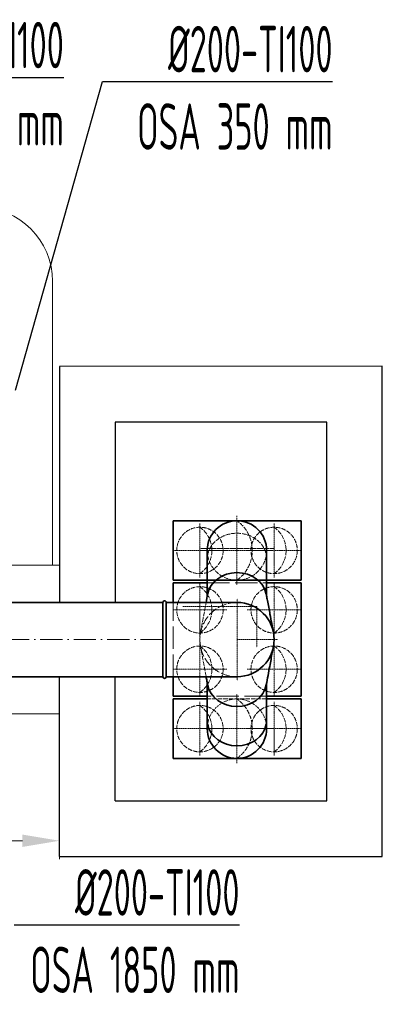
# Model space of a CAD drawing. Header units: millimetres. Extents: x -118717 to 8962, y 22910 to 145283.
# Tile 158 of 193: x -47386 to -46408, y 108843 to 111495. Entities that reach past the tile are written whole.
import ezdxf

# ---------------------------------------------------------------- set-up
doc = ezdxf.new("R2010")
doc.units = ezdxf.units.MM
for name, pattern in [('ACAD_ISO02W100', [15, 12, -3]), ('ACAD_ISO10W100', [18, 12, -3, 0, -3]), ('phl_thick', [0])]:
    doc.linetypes.add(name, pattern=pattern)
for name, color, linetype, lineweight in [('VZT_01 SUP (PŘÍVOD) - OBRYS', 5, 'Continuous', 35), ('VZT_02 SUP (PŘÍVOD) - OSA', 5, 'ACAD_ISO10W100', 5), ('VZT_04 SUP (PŘÍVOD) - SKRYTÉ', 5, 'ACAD_ISO02W100', 5), ('VZT_06 ETA (ODVOD) - OSA', 6, 'ACAD_ISO10W100', 5), ('VZT_08 ETA (ODVOD) - SKRYTÉ', 6, 'ACAD_ISO02W100', 5), ('VZT_0B ETA (ODVOD)', 6, 'Continuous', 35), ('VZT_50 POPIS - OBECNE', 7, 'Continuous', 13), ('VZT_60_KOTY - DIMENZE', 7, 'Continuous', 5), ('VZT_IZOLACE - TEPELNÁ', 6, 'IZOLACE TEPELNA', 13)]:
    doc.layers.add(name, color=color, linetype=linetype, lineweight=lineweight)
doc.layers.add('VZT_03 SUP (PŘÍVOD) - NETISK', color=8, linetype='ACAD_ISO02W100', lineweight=5, plot=False)
doc.layers.add('VZT_07 ETA (ODVOD) - NETISK', color=8, linetype='ACAD_ISO02W100', lineweight=5, plot=False)
doc.styles.add('EVORA_125', font='isocp.shx', dxfattribs={"width": 0.6, "height": 125})
doc.styles.get("Standard").update_dxf_attribs({"font": 'arial.ttf'})
doc.linetypes.add('IZOLACE TEPELNA', pattern='A,12.7,-1.5,["T",Standard,S=2.54,R=0,X=0,Y=-1.27],-3', length=17.2)

msp = doc.modelspace()

# ---------------------------------------------------------------- linework, layer by layer
for p, q in [((-46408.3, 110561.5), (-47278.2, 110561)), ((-47278.2, 110561), (-47278.2, 109925.5)), ((-46408.2, 109241), (-46408.3, 110561.5)), ((-46558.2, 110411), (-47128.2, 110411)), ((-47128.2, 110411), (-47128.2, 109925.5)), ((-46558.2, 109391), (-46558.2, 110411)), ((-47278.2, 109241), (-47278.2, 109725.5)), ((-47128.2, 109391), (-47128.2, 109725.5)), ((-47128.2, 109391), (-46558.2, 109391)), ((-47278.2, 109241), (-46408.2, 109241))]:
    msp.add_line(p, q)
at = {"layer": 'VZT_01 SUP (PŘÍVOD) - OBRYS'}
for p, q in [((-46972.3, 109985.5), (-46972.3, 110145.5)), ((-46972.3, 110145.5), (-46899.8, 110145.5)), ((-46899.8, 110145.5), (-46699.8, 110145.5)), ((-46699.8, 110145.5), (-46627.3, 110145.5)), ((-46627.3, 110145.5), (-46627.3, 109985.5)), ((-46880, 110065.5), (-46880, 109942.1)), ((-46720, 110065.5), (-46720, 109942.1)), ((-46899.8, 109985.5), (-46972.3, 109985.5)), ((-46699.9, 109985.5), (-46899.8, 109985.5)), ((-46627.3, 109985.5), (-46699.9, 109985.5)), ((-46999.8, 109925.5), (-46999.8, 109725.5)), ((-46990.8, 109925.5), (-46799.8, 109925.5)), ((-46990.8, 109925.5), (-46990.8, 109725.5)), ((-46990.8, 109925.5), (-46799.8, 109925.5)), ((-46990.8, 109925.5), (-46990.8, 109725.5)), ((-46990.8, 109725.5), (-46799.8, 109725.5)), ((-46990.8, 109725.5), (-46799.8, 109725.5)), ((-46880, 109709), (-46880, 109585.5)), ((-46720, 109709), (-46720, 109585.5)), ((-46880, 109665.5), (-46972.3, 109665.5)), ((-46972.3, 109665.5), (-46972.3, 109505.5)), ((-46627.3, 109665.5), (-46720, 109665.5)), ((-46627.3, 109505.5), (-46627.3, 109665.5)), ((-46972.3, 109505.5), (-46627.3, 109505.5))]:
    msp.add_line(p, q, dxfattribs=at)
for points in [[(-48728.9, 109925.5), (-46999.8, 109925.5)], [(-48728.9, 109725.5), (-46999.8, 109725.5)]]:
    msp.add_lwpolyline(points, dxfattribs=at)
for centre, radius, start, end in [((-46800, 110065.5), 80, 0, 180), ((-46995.3, 109925.5), 4.5, 0, 180), ((-46799.8, 109825.4), 100, 270, 90), ((-46995.3, 109725.5), 4.5, 180, 0), ((-46800, 109585.5), 80, 180, 0)]:
    msp.add_arc(centre, radius, start, end, dxfattribs=at)
at = {"layer": 'VZT_01 SUP (PŘÍVOD) - OBRYS', "extrusion": (2.6306e-16, -4.89496e-17, -1)}
msp.add_ellipse((-46800, 109936.5), major_axis=(-80, 0), ratio=0.866025, start_param=0.159775, end_param=2.981818, dxfattribs=at)
at = {"layer": 'VZT_01 SUP (PŘÍVOD) - OBRYS'}
for centre in [(-46800, 109714.5), (-46800, 109608.4)]:
    msp.add_ellipse(centre, major_axis=(-80, 0), ratio=0.866025, start_param=0.159775, end_param=2.981818, dxfattribs=at)
msp.add_open_spline([(-46883.1, 109925.5), (-46881.7, 109932.9), (-46880.4, 109940.2), (-46879, 109947.6)], degree=3, dxfattribs=at)
for points, knots in [([(-46721, 109947.6), (-46720.8, 109946.2), (-46720.5, 109944.8), (-46719.5, 109939.3), (-46718.7, 109935.2), (-46715.6, 109918.6), (-46713.3, 109906.2), (-46707.9, 109877.2), (-46704.8, 109860.5), (-46701.7, 109843.9)], [0, 0, 0, 0, 10, 10, 40, 40, 130.000005, 130.000005, 250.589308, 250.589308, 250.589308, 250.589308]), ([(-46701.7, 109807.2), (-46702, 109805.8), (-46702.2, 109804.4), (-46703.3, 109798.9), (-46704, 109794.8), (-46707.1, 109778.2), (-46709.4, 109765.8), (-46714.8, 109736.7), (-46717.9, 109720.1), (-46721, 109703.5)], [0, 0, 0, 0, 10, 10, 40, 40, 130.000003, 130.000003, 250.589306, 250.589306, 250.589306, 250.589306]), ([(-46879, 109703.5), (-46879.2, 109704.9), (-46879.5, 109706.3), (-46880.5, 109711.8), (-46881.3, 109715.9), (-46882.4, 109721.9), (-46882.8, 109723.7), (-46883.1, 109725.5)], [0, 0, 0, 0, 10, 10, 40, 40, 53.321196, 53.321196, 53.321196, 53.321196])]:
    msp.add_open_spline(points, degree=3, knots=knots, dxfattribs=at)
at = {"layer": 'VZT_02 SUP (PŘÍVOD) - OSA', "ltscale": 0.3}
for p, q in [((-46800, 110158.3), (-46800, 110065.5)), ((-46899.8, 110138), (-46899.8, 110065.5)), ((-46699.8, 110138), (-46699.8, 110065.5)), ((-46972.3, 110065.5), (-46899.8, 110065.5)), ((-46899.8, 110065.5), (-46899.8, 109993)), ((-46827.3, 110065.5), (-46899.8, 110065.5)), ((-46827.3, 110065.5), (-46899.8, 110065.5)), ((-46899.8, 110065.5), (-46899.8, 109993)), ((-46892.8, 110065.5), (-46800, 110065.5)), ((-46800, 110065.5), (-46800, 109972.7)), ((-46707.2, 110065.5), (-46800, 110065.5)), ((-46772.3, 110065.5), (-46699.8, 110065.5)), ((-46699.8, 110065.5), (-46699.8, 109993)), ((-46627.3, 110065.5), (-46699.8, 110065.5)), ((-46799.8, 109825.5), (-46799.8, 109935.5)), ((-46799.8, 109825.5), (-46799.8, 109935.5)), ((-46946.3, 109914.9), (-46746.3, 109914.9)), ((-46746.3, 109914.9), (-46746.3, 109804.9)), ((-46799.8, 109825.5), (-46689.8, 109825.5)), ((-46799.8, 109825.5), (-46799.8, 109715.5)), ((-46799.8, 109825.5), (-46689.8, 109825.5)), ((-46800, 109585.5), (-46800, 109678.3)), ((-46899.8, 109585.5), (-46899.8, 109658)), ((-46699.8, 109585.5), (-46699.8, 109658)), ((-46699.8, 109585.5), (-46699.8, 109658)), ((-46972.3, 109585.5), (-46899.8, 109585.5)), ((-46899.8, 109513), (-46899.8, 109585.5)), ((-46827.3, 109585.5), (-46899.8, 109585.5)), ((-46827.3, 109585.5), (-46899.8, 109585.5)), ((-46899.8, 109513), (-46899.8, 109585.5)), ((-46892.8, 109585.5), (-46800, 109585.5)), ((-46800, 109492.7), (-46800, 109585.5)), ((-46707.2, 109585.5), (-46800, 109585.5)), ((-46772.3, 109585.5), (-46699.8, 109585.5)), ((-46772.3, 109585.5), (-46699.8, 109585.5)), ((-46769.8, 109585.5), (-46699.8, 109585.5)), ((-46699.8, 109513), (-46699.8, 109585.5)), ((-46627.3, 109585.5), (-46699.8, 109585.5)), ((-46627.3, 109585.5), (-46699.8, 109585.5)), ((-46699.8, 109513), (-46699.8, 109585.5)), ((-46699.8, 109515.5), (-46699.8, 109585.5))]:
    msp.add_line(p, q, dxfattribs=at)
at = {"layer": 'VZT_02 SUP (PŘÍVOD) - OSA', "ltscale": 5}
msp.add_lwpolyline([(-46999.8, 109825.5), (-48728.9, 109825.5)], dxfattribs=at)
at = {"layer": 'VZT_03 SUP (PŘÍVOD) - NETISK', "ltscale": 0.4}
for p, q in [((-46699.9, 110070.5), (-46899.8, 110070.5)), ((-46899.8, 110070.5), (-46899.8, 110025.5)), ((-46699.9, 110025.5), (-46699.9, 110070.5))]:
    msp.add_line(p, q, dxfattribs=at)
at = {"layer": 'VZT_04 SUP (PŘÍVOD) - SKRYTÉ'}
msp.add_line((-46720, 109665.5), (-46880, 109665.5), dxfattribs=at)
for centre in [(-46899.8, 110065.5), (-46699.8, 110065.5), (-46899.8, 109585.5), (-46699.8, 109585.5)]:
    msp.add_circle(centre, 62.5, dxfattribs=at)
for centre, radius, start, end in [((-46856.9, 110065.5), 98.2, 305.4307, 54.5693), ((-46944.3, 110065.5), 76.7, 305.4307, 54.5693), ((-46744.3, 110065.5), 76.7, 305.4307, 54.5693), ((-46800, 110065.5), 80, 180, 0), ((-46800, 109585.5), 80, 0, 180), ((-46856.9, 109585.5), 98.2, 305.4307, 54.5693), ((-46944.3, 109585.5), 76.7, 305.4307, 54.5693), ((-46744.3, 109585.5), 76.7, 305.4307, 54.5693)]:
    msp.add_arc(centre, radius, start, end, dxfattribs=at)
at = {"layer": 'VZT_04 SUP (PŘÍVOD) - SKRYTÉ', "ltscale": 2}
msp.add_arc((-46799.8, 109825.4), 100, 90, 270, dxfattribs=at)
at = {"layer": 'VZT_04 SUP (PŘÍVOD) - SKRYTÉ', "extrusion": (2.6306e-16, -4.89496e-17, -1)}
msp.add_ellipse((-46800, 110042.6), major_axis=(-80, 0), ratio=0.866025, start_param=0.159775, end_param=2.981818, dxfattribs=at)
at = {"layer": 'VZT_04 SUP (PŘÍVOD) - SKRYTÉ'}
for points, knots in [([(-46898.3, 109843.9), (-46898.1, 109845.3), (-46897.8, 109846.6), (-46896.8, 109852.2), (-46896, 109856.3), (-46892.9, 109872.9), (-46890.6, 109885.3), (-46886.5, 109907), (-46884.8, 109916.3), (-46883.1, 109925.5)], [0, 0, 0, 0, 10, 10, 40, 40, 130.000003, 130.000003, 197.268038, 197.268038, 197.268038, 197.268038]), ([(-46883.1, 109725.5), (-46885.1, 109736.1), (-46887, 109746.7), (-46892.1, 109773.9), (-46895.2, 109790.5), (-46898.3, 109807.2)], [53.321196, 53.321196, 53.321196, 53.321196, 130.000005, 130.000005, 250.589308, 250.589308, 250.589308, 250.589308])]:
    msp.add_open_spline(points, degree=3, knots=knots, dxfattribs=at)
at = {"layer": 'VZT_06 ETA (ODVOD) - OSA', "ltscale": 0.3}
for p, q in [((-46899.8, 109905.5), (-46899.8, 109978)), ((-46699.8, 109905.5), (-46699.8, 109978)), ((-46972.3, 109905.5), (-46899.8, 109905.5)), ((-46899.8, 109833), (-46899.8, 109905.5)), ((-46827.3, 109905.5), (-46899.8, 109905.5)), ((-46827.3, 109905.5), (-46899.8, 109905.5)), ((-46899.8, 109905.5), (-46899.8, 109833)), ((-46772.3, 109905.5), (-46699.8, 109905.5)), ((-46699.8, 109833), (-46699.8, 109905.5)), ((-46627.3, 109905.5), (-46699.8, 109905.5)), ((-46899.8, 109745.5), (-46899.8, 109818)), ((-46699.8, 109745.5), (-46699.8, 109818)), ((-46972.3, 109745.5), (-46899.8, 109745.5)), ((-46899.8, 109673), (-46899.8, 109745.5)), ((-46827.3, 109745.5), (-46899.8, 109745.5)), ((-46827.3, 109745.5), (-46899.8, 109745.5)), ((-46899.8, 109673), (-46899.8, 109745.5)), ((-46772.3, 109745.5), (-46699.8, 109745.5)), ((-46699.8, 109673), (-46699.8, 109745.5)), ((-46627.3, 109745.5), (-46699.8, 109745.5))]:
    msp.add_line(p, q, dxfattribs=at)
at = {"layer": 'VZT_07 ETA (ODVOD) - NETISK', "ltscale": 0.4}
for p, q in [((-47236.3, 109925.5), (-47236.8, 109925.5)), ((-47228.8, 109925.5), (-47229.3, 109925.5)), ((-47236.3, 109725.5), (-47236.8, 109725.5)), ((-47228.8, 109725.5), (-47229.3, 109725.5))]:
    msp.add_line(p, q, dxfattribs=at)
at = {"layer": 'VZT_08 ETA (ODVOD) - SKRYTÉ', "ltscale": 5}
for p, q in [((-46880, 109978), (-46720, 109978)), ((-46972.3, 109725.5), (-46972.3, 109925.5)), ((-46720, 109673), (-46880, 109673))]:
    msp.add_line(p, q, dxfattribs=at)
at = {"layer": 'VZT_08 ETA (ODVOD) - SKRYTÉ'}
for centre in [(-46899.8, 109905.5), (-46699.8, 109905.5), (-46699.8, 109905.5), (-46899.8, 109745.5), (-46699.8, 109745.5), (-46699.8, 109745.5)]:
    msp.add_circle(centre, 62.5, dxfattribs=at)
for centre in [(-46944.3, 109905.5), (-46744.3, 109905.5), (-46944.3, 109745.5), (-46744.3, 109745.5)]:
    msp.add_arc(centre, 76.7, 305.4307, 54.5693, dxfattribs=at)
at = {"layer": 'VZT_0B ETA (ODVOD)'}
for p, q in [((-46972.3, 109925.5), (-46972.3, 109978)), ((-46972.3, 109978), (-46880, 109978)), ((-46720, 109978), (-46627.3, 109978)), ((-46627.3, 109978), (-46627.3, 109673)), ((-46972.3, 109673), (-46972.3, 109725.5)), ((-46880, 109673), (-46972.3, 109673)), ((-46627.3, 109673), (-46720, 109673))]:
    msp.add_line(p, q, dxfattribs=at)
at = {"layer": 'VZT_50 POPIS - OBECNE', "linetype": 'phl_thick'}
for p, q in [((-47278.2, 109433.2), (-47278.2, 109233.6)), ((-47378.2, 109283.6), (-48394.4, 109283.6))]:
    msp.add_line(p, q, dxfattribs=at)
msp.add_solid([(-47378.2, 109300.2), (-47378.2, 109266.9), (-47278.2, 109283.6)], dxfattribs=at)
at = {"layer": 'VZT_60_KOTY - DIMENZE', "linetype": 'ByBlock', "lineweight": -2}
msp.add_line((-47162.5, 111328.3), (-47112.5, 111328.3), dxfattribs=at)
for points in [[(-47874.3, 111339.3), (-47266.6, 111339.3)], [(-47397.1, 110497.2), (-47162.5, 111328.3)], [(-47112.5, 111328.3), (-46542.3, 111328.3)], [(-47400.9, 109056.9), (-46793.2, 109056.9)]]:
    msp.add_lwpolyline(points, dxfattribs=at)
at = {"layer": 'VZT_IZOLACE - TEPELNÁ', "ltscale": 0.5}
for p, q in [((-47297.1, 110025.5), (-47297.1, 110790.4)), ((-47278.2, 110025.5), (-48494.4, 110025.5)), ((-47278.2, 109625.5), (-48494.4, 109625.5))]:
    msp.add_line(p, q, dxfattribs=at)
msp.add_arc((-47497.1, 110790.4), 200, 0, 90, dxfattribs=at)

# ---------------------------------------------------------------- texts
at = {"layer": 'VZT_60_KOTY - DIMENZE', "linetype": 'phl_thick', "char_height": 125, "attachment_point": 3, "style": 'EVORA_125'}
for s, insert in [('%%C200-TI100\\POSA 1850\\~mm', (-47266.6, 111489.3)), ('%%C200-TI100\\POSA 350\\~mm', (-46542.3, 111478.3)), ('%%C200-TI100\\POSA 1850\\~mm', (-46793.2, 109206.9))]:
    msp.add_mtext(s, dxfattribs=dict(at, insert=insert))

doc.saveas('drawing.dxf')
